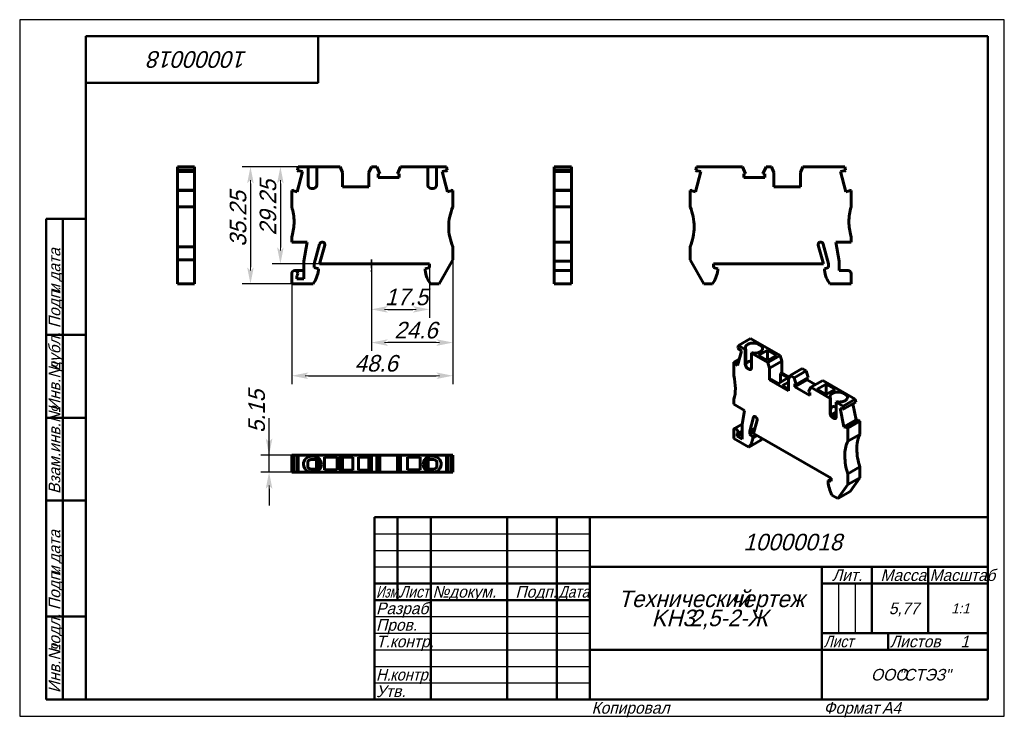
# Model space of a CAD drawing. Header units: millimetres. Extents: x 0 to 297, y 0 to 210.
import ezdxf

# ---------------------------------------------------------------- set-up
doc = ezdxf.new("R2010")
doc.units = ezdxf.units.MM
doc.linetypes.add('CENTER_per1_scale0.085039', pattern=[4.32, 2.7, -0.54, 0.54, -0.54])
doc.styles.add('TextStyle_1', font='T-FLEX Type A.TTF', dxfattribs={"oblique": 15, "height": 5})
doc.styles.add('TextStyle_2', font='T-FLEX Type A.TTF', dxfattribs={"oblique": 15, "height": 3.5})
doc.styles.add('TextStyle_3', font='T-FLEX Type A.TTF', dxfattribs={"width": 0.744064, "oblique": 15, "height": 3.5})
doc.styles.add('TextStyle_4', font='T-FLEX Type A.TTF', dxfattribs={"width": 0.883061, "oblique": 15, "height": 3.5})
doc.styles.add('TextStyle_5', font='T-FLEX Type A.TTF', dxfattribs={"width": 0.94413, "oblique": 15, "height": 3.5})
doc.styles.add('TextStyle_6', font='T-FLEX Type A.TTF', dxfattribs={"width": 0.98844, "oblique": 15, "height": 3.5})
doc.styles.add('TextStyle_7', font='T-FLEX Type A.TTF', dxfattribs={"oblique": 15, "height": 5})
doc.styles.add('TextStyle_8', font='T-FLEX Type A.TTF', dxfattribs={"oblique": 15, "height": 3})
doc.styles.add('TextStyle_9', font='T-FLEX Type A.TTF', dxfattribs={"oblique": 15, "height": 3.5})
doc.dimstyles.new('DIM_ST_1', dxfattribs={"dimtxt": 5, "dimasz": 5, "dimexe": 2.5, "dimexo": 0, "dimtad": 1, "dimrnd": 0.01, "dimdsep": 46, "dimtxsty": 'TextStyle_1', "dimblk": 'Arrow_3_C7_Status', "dimcen": 0.09, "dimclrd": 7, "dimclre": 7, "dimclrt": 7, "dimazin": 0, "dimtfac": 1, "dimtdec": 0, "dimtmove": 0, "dimatfit": 0, "dimldrblk": 'NONE', "dimfxl": 1, "dimtvp": 1, "dimtolj": 1, "dimarcsym": 0})
doc.dimstyles.new('DIM_ST_2', dxfattribs={"dimtxt": 5, "dimasz": 5, "dimexe": 2.5, "dimexo": 0, "dimtad": 1, "dimrnd": 0.01, "dimdsep": 46, "dimtxsty": 'TextStyle_1', "dimblk": 'Arrow_3_C7_Status', "dimcen": 0.09, "dimclrd": 7, "dimclre": 7, "dimclrt": 7, "dimazin": 0, "dimtfac": 1, "dimtdec": 0, "dimtmove": 0, "dimatfit": 0, "dimldrblk": 'NONE', "dimfxl": 1, "dimtvp": 1, "dimtolj": 1, "dimarcsym": 0})
doc.dimstyles.new('DIM_ST_3', dxfattribs={"dimtxt": 5, "dimasz": 5, "dimexe": 2.5, "dimexo": 0, "dimtad": 1, "dimrnd": 0.01, "dimdsep": 46, "dimtxsty": 'TextStyle_1', "dimblk": 'Arrow_3_C7_Status', "dimcen": 0.09, "dimclrd": 7, "dimclre": 7, "dimclrt": 7, "dimazin": 0, "dimtfac": 1, "dimtdec": 0, "dimtmove": 0, "dimatfit": 0, "dimldrblk": 'NONE', "dimfxl": 1, "dimtvp": 1, "dimtolj": 1, "dimarcsym": 0})
doc.dimstyles.new('DIM_ST_4', dxfattribs={"dimtxt": 5, "dimasz": 5, "dimexe": 2.5, "dimexo": 0, "dimtad": 1, "dimrnd": 0.01, "dimdsep": 46, "dimtxsty": 'TextStyle_1', "dimblk": 'Arrow_3_C7_Status', "dimcen": 0.09, "dimclrd": 7, "dimclre": 7, "dimclrt": 7, "dimazin": 0, "dimtfac": 1, "dimtdec": 0, "dimtmove": 0, "dimatfit": 0, "dimldrblk": 'NONE', "dimfxl": 1, "dimtvp": 1, "dimtolj": 1, "dimarcsym": 0})

# ---------------------------------------------------------------- blocks, each defined once
blk = doc.blocks.new('Arrow_3_C7_Status')
at = {"color": 7, "linetype": 'Continuous', "lineweight": 0}
blk.add_line((-1, 0), (-0.8, 0), dxfattribs=at)
at = {"color": 7}
blk.add_solid([(-1, -0.2), (0, 0), (-0.8, 0), (-1, 0.2)], dxfattribs=at)
blk = doc.blocks.new('*D5')
at = {"color": 7, "lineweight": -2}
for p, q in [((106.07, 137.74), (106.07, 110.15)), ((130.67, 137.56), (130.67, 110.15)), ((125.67, 112.65), (111.07, 112.65))]:
    blk.add_line(p, q, dxfattribs=at)
at = {"layer": 'Defpoints', "color": 0}
for p in [(106.07, 137.74), (130.67, 137.56), (106.07, 112.65)]:
    blk.add_point(p, dxfattribs=at)
at = {"color": 7, "lineweight": -2, "xscale": 5, "yscale": 5, "zscale": 5, "rotation": 180}
blk.add_blockref('Arrow_3_C7_Status', (106.07, 112.65), dxfattribs=at)
at = {"color": 7, "lineweight": -2, "xscale": 5, "yscale": 5, "zscale": 5}
blk.add_blockref('Arrow_3_C7_Status', (130.67, 112.65), dxfattribs=at)
blk = doc.blocks.new('_None')
blk = doc.blocks.new('*D6')
at = {"color": 7, "lineweight": -2}
for p, q in [((84.03, 165.61), (76.14, 165.61)), ((78.64, 160.61), (78.64, 141.36)), ((90.47, 136.36), (76.14, 136.36))]:
    blk.add_line(p, q, dxfattribs=at)
at = {"layer": 'Defpoints', "color": 0}
for p in [(84.03, 165.61), (78.64, 136.36), (90.47, 136.36)]:
    blk.add_point(p, dxfattribs=at)
at = {"color": 7, "lineweight": -2, "xscale": 5, "yscale": 5, "zscale": 5}
for p, rotation in [((78.64, 165.61), 89.99999999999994), ((78.64, 136.36), 269.9999999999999)]:
    blk.add_blockref('Arrow_3_C7_Status', p, dxfattribs=dict(at, rotation=rotation))
blk = doc.blocks.new('*D7')
at = {"color": 7, "lineweight": -2}
for p, q in [((89.59, 165.61), (67.11, 165.61)), ((69.61, 160.61), (69.61, 135.36)), ((82.07, 130.36), (67.11, 130.36))]:
    blk.add_line(p, q, dxfattribs=at)
at = {"layer": 'Defpoints', "color": 0}
for p in [(89.59, 165.61), (69.61, 130.36), (82.07, 130.36)]:
    blk.add_point(p, dxfattribs=at)
at = {"color": 7, "lineweight": -2, "xscale": 5, "yscale": 5, "zscale": 5}
for p, rotation in [((69.61, 165.61), 89.99999999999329), ((69.61, 130.36), 269.9999999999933)]:
    blk.add_blockref('Arrow_3_C7_Status', p, dxfattribs=dict(at, rotation=rotation))
blk = doc.blocks.new('*D8')
at = {"color": 7, "lineweight": -2}
for p, q in [((75.22, 78.7), (75.22, 89.84)), ((75.22, 83.7), (75.22, 88.7)), ((84.03, 78.7), (72.72, 78.7)), ((75.22, 73.55), (75.22, 78.7)), ((84.03, 73.55), (72.72, 73.55)), ((75.22, 68.55), (75.22, 63.55))]:
    blk.add_line(p, q, dxfattribs=at)
at = {"layer": 'Defpoints', "color": 0}
for p in [(75.22, 78.7), (84.03, 78.7), (84.03, 73.55)]:
    blk.add_point(p, dxfattribs=at)
at = {"color": 7, "lineweight": -2, "xscale": 5, "yscale": 5, "zscale": 5}
for p, rotation in [((75.22, 78.7), 270), ((75.22, 73.55), 90)]:
    blk.add_blockref('Arrow_3_C7_Status', p, dxfattribs=dict(at, rotation=rotation))
blk = doc.blocks.new('*D9')
at = {"color": 7, "lineweight": -2}
for p, q in [((123.57, 136.36), (123.57, 120.15)), ((106.07, 133.42), (106.07, 120.15)), ((111.07, 122.65), (118.57, 122.65))]:
    blk.add_line(p, q, dxfattribs=at)
at = {"layer": 'Defpoints', "color": 0}
for p in [(123.57, 136.36), (106.07, 133.42), (123.57, 122.65)]:
    blk.add_point(p, dxfattribs=at)
at = {"color": 7, "lineweight": -2, "xscale": 5, "yscale": 5, "zscale": 5, "rotation": 180}
blk.add_blockref('Arrow_3_C7_Status', (106.07, 122.65), dxfattribs=at)
at = {"color": 7, "lineweight": -2, "xscale": 5, "yscale": 5, "zscale": 5}
blk.add_blockref('Arrow_3_C7_Status', (123.57, 122.65), dxfattribs=at)
blk = doc.blocks.new('*D10')
at = {"color": 7, "lineweight": -2}
for p, q in [((130.67, 137.56), (130.67, 100.15)), ((82.07, 130.36), (82.07, 100.15)), ((87.07, 102.65), (125.67, 102.65))]:
    blk.add_line(p, q, dxfattribs=at)
at = {"layer": 'Defpoints', "color": 0}
for p in [(130.67, 137.56), (82.07, 130.36), (130.67, 102.65)]:
    blk.add_point(p, dxfattribs=at)
at = {"color": 7, "lineweight": -2, "xscale": 5, "yscale": 5, "zscale": 5}
for p, rotation in [((82.07, 102.65), 180), ((130.67, 102.65), 360)]:
    blk.add_blockref('Arrow_3_C7_Status', p, dxfattribs=dict(at, rotation=rotation))
blk = doc.blocks.new('_FR1Страница_1')
at = {"color": 7, "linetype": 'Continuous', "lineweight": 25}
for p, q in [((0, 210), (0, 0)), ((297, 210), (0, 210)), ((297, 0), (297, 210)), ((107, 55), (172, 55)), ((107, 50), (172, 50)), ((107, 45), (172, 45)), ((247, 40), (247, 25)), ((252, 40), (252, 25)), ((107, 30), (172, 30)), ((107, 25), (172, 25)), ((107, 20), (172, 20)), ((242, 20), (292, 20)), ((262, 20), (262, 20)), ((107, 15), (172, 15)), ((107, 10), (172, 10)), ((0, 0), (297, 0))]:
    blk.add_line(p, q, dxfattribs=at)
at = {"color": 7, "linetype": 'Continuous', "lineweight": 50}
for p, q in [((20, 5), (20, 205)), ((20, 205), (292, 205)), ((90, 191), (90, 205)), ((292, 205), (292, 5)), ((20, 191), (90, 191)), ((8, 5), (8, 150)), ((8, 150), (20, 150)), ((13, 150), (13, 5)), ((8, 115), (20, 115)), ((8, 90), (20, 90)), ((20, 65), (8, 65)), ((107, 5), (107, 60)), ((107, 60), (292, 60)), ((114, 60), (114, 35)), ((124, 60), (124, 5)), ((147, 60), (147, 5)), ((162, 60), (162, 5)), ((172, 60), (172, 5)), ((172, 45), (292, 45)), ((242, 45), (242, 5)), ((257, 45), (257, 25)), ((274, 45), (274, 25)), ((107, 40), (172, 40)), ((242, 40), (292, 40)), ((107, 35), (172, 35)), ((8, 30), (20, 30)), ((242, 25), (292, 25)), ((262, 25), (262, 20)), ((172, 20), (292, 20)), ((20, 5), (8, 5)), ((292, 5), (20, 5))]:
    blk.add_line(p, q, dxfattribs=at)
at = {"color": 7, "oblique": 15}
for s, height, rotation, style, p in [('10000018', 5, 180, 'TextStyle_7', (68.7, 200.5)), ('дата', 3.5, 90, 'TextStyle_2', (12.25, 131.01)), ('Подп.', 3.5, 90, 'TextStyle_2', (12.25, 117)), ('и', 3.5, 90, 'TextStyle_2', (12.25, 127.51)), ('дубл.', 3.5, 90, 'TextStyle_2', (12.25, 104.01)), ('Инв.№', 3.5, 90, 'TextStyle_2', (12.25, 92)), ('Взам.инв.№', 3.5, 90, 'TextStyle_2', (12.25, 67)), ('дата', 3.5, 90, 'TextStyle_2', (12.25, 46.01)), ('Подп.', 3.5, 90, 'TextStyle_2', (12.25, 32)), ('и', 3.5, 90, 'TextStyle_2', (12.25, 42.51)), ('подл.', 3.5, 90, 'TextStyle_2', (12.25, 19.01)), ('Инв.№', 3.5, 90, 'TextStyle_2', (12.25, 7))]:
    blk.add_text(s, height=height, rotation=rotation, dxfattribs=dict(at, style=style)).set_placement(p)
for s, height, style, p in [('10000018', 5, 'TextStyle_7', (218.3, 50)), ('Лит.', 3.5, 'TextStyle_2', (245.03, 40.76)), ('Масса', 3.5, 'TextStyle_2', (259.65, 40.76)), ('№', 3.5, 'TextStyle_2', (124.5, 35.75)), ('Подп.', 3.5, 'TextStyle_2', (149.53, 35.75)), ('докум.', 3.5, 'TextStyle_2', (129.5, 35.75)), ('Технический', 5, 'TextStyle_7', (180.55, 32.88)), ('чертеж', 5, 'TextStyle_7', (214.51, 32.88)), ('Разраб.', 3.5, 'TextStyle_2', (107.5, 30.75)), ('5,77', 3.5, 'TextStyle_2', (262.16, 30.75)), ('1:1', 3, 'TextStyle_8', (280.99, 31)), ('KH3', 5, 'TextStyle_7', (190.61, 27.12)), ('2,5-2-Ж', 5, 'TextStyle_7', (202.04, 27.12)), ('Пров.', 3.5, 'TextStyle_2', (107.5, 25.75)), ('Т.контр.', 3.5, 'TextStyle_2', (107.5, 20.75)), ('Листов', 3.5, 'TextStyle_2', (262.5, 20.75)), ('1', 3.5, 'TextStyle_9', (283.78, 20.75)), ('ООО', 3.5, 'TextStyle_2', (256.78, 10.75)), ('"СТЭЗ"', 3.5, 'TextStyle_2', (265.03, 10.75)), ('Утв.', 3.5, 'TextStyle_2', (107.5, 5.75)), ('Копировал', 3.5, 'TextStyle_2', (172.5, 0.75)), ('Формат', 3.5, 'TextStyle_2', (242.5, 0.75)), ('A4', 3.5, 'TextStyle_2', (260.12, 0.75))]:
    blk.add_text(s, height=height, dxfattribs=dict(at, style=style)).set_placement(p)
for s, style, width, p in [('Масштаб', 'TextStyle_6', 0.98844, (274.5, 40.76)), ('Изм.', 'TextStyle_3', 0.744064, (107.5, 35.75)), ('Лист', 'TextStyle_4', 0.883061, (114.5, 35.75)), ('Дата', 'TextStyle_4', 0.883061, (162.5, 35.75)), ('Лист', 'TextStyle_4', 0.883061, (242.5, 20.75)), ('Н.', 'TextStyle_5', 0.94413, (107.5, 10.75)), ('контр.', 'TextStyle_5', 0.94413, (111.75, 10.75))]:
    blk.add_text(s, height=3.5, dxfattribs=dict(at, style=style, width=width)).set_placement(p)
blk = doc.blocks.new('Страница_1')
at = {"color": 7, "linetype": 'Continuous', "lineweight": 60}
for p, q in [((52.779, 165.607), (47.629, 165.607)), ((47.629, 165.607), (47.629, 164.645)), ((52.779, 164.645), (47.629, 164.645)), ((47.629, 164.212), (47.629, 164.645)), ((52.779, 164.212), (47.629, 164.212)), ((47.629, 164.198), (47.629, 164.21)), ((47.629, 164.198), (52.779, 164.198)), ((47.629, 158.63), (47.629, 164.198)), ((52.779, 164.645), (52.779, 165.607)), ((52.779, 164.212), (52.779, 164.645)), ((52.779, 164.198), (52.779, 164.21)), ((52.779, 158.63), (52.779, 164.198)), ((83.667, 158.089), (85.304, 164.198)), ((84.026, 165.607), (83.768, 164.645)), ((84.2, 164.212), (83.768, 164.645)), ((86.99, 165.607), (84.026, 165.607)), ((84.2, 164.212), (84.271, 164.475)), ((84.271, 164.475), (85.304, 164.198)), ((86.99, 160.107), (86.99, 165.607)), ((86.992, 165.607), (87.99, 165.607)), ((87.99, 165.607), (88.59, 165.607)), ((89.588, 165.607), (88.59, 165.607)), ((89.59, 165.607), (89.59, 160.107)), ((96.647, 165.607), (89.59, 165.607)), ((97.365, 163.907), (96.647, 165.607)), ((97.365, 163.907), (97.365, 159.607)), ((106.084, 165.607), (105.365, 163.907)), ((105.365, 163.907), (105.365, 159.607)), ((107.756, 165.607), (106.084, 165.607)), ((107.756, 165.607), (108.681, 163.502)), ((108.153, 163.502), (108.681, 163.502)), ((108.153, 162.432), (108.153, 163.502)), ((113.95, 163.502), (114.875, 165.607)), ((113.95, 163.502), (114.478, 163.502)), ((114.478, 163.502), (114.478, 162.432)), ((114.875, 165.607), (123.14, 165.607)), ((123.14, 165.607), (123.14, 160.107)), ((123.142, 165.607), (124.14, 165.607)), ((124.74, 165.607), (124.14, 165.607)), ((125.738, 165.607), (124.74, 165.607)), ((125.74, 165.607), (128.705, 165.607)), ((125.74, 160.107), (125.74, 165.607)), ((127.426, 164.198), (128.46, 164.475)), ((129.063, 158.089), (127.426, 164.198)), ((128.46, 164.475), (128.53, 164.212)), ((128.53, 164.212), (128.963, 164.645)), ((128.705, 165.607), (128.963, 164.645)), ((161.258, 165.607), (161.258, 164.645)), ((161.258, 165.607), (166.408, 165.607)), ((161.258, 164.645), (166.408, 164.645)), ((161.258, 164.645), (161.258, 164.212)), ((161.258, 164.212), (166.408, 164.212)), ((161.258, 164.21), (161.258, 164.198)), ((161.258, 164.198), (161.258, 158.63)), ((166.408, 164.198), (161.258, 164.198)), ((166.408, 165.607), (166.408, 164.645)), ((166.408, 164.212), (166.408, 164.645)), ((166.408, 164.21), (166.408, 164.198)), ((166.408, 158.63), (166.408, 164.198)), ((203.818, 158.089), (205.455, 164.198)), ((203.918, 164.645), (204.176, 165.607)), ((204.351, 164.212), (203.918, 164.645)), ((204.176, 165.607), (218.006, 165.607)), ((204.422, 164.475), (204.351, 164.212)), ((205.455, 164.198), (204.422, 164.475)), ((218.006, 165.607), (218.932, 163.502)), ((218.932, 163.502), (218.404, 163.502)), ((218.404, 163.502), (218.404, 162.432)), ((224.201, 163.502), (225.126, 165.607)), ((224.729, 163.502), (224.201, 163.502)), ((224.729, 162.432), (224.729, 163.502)), ((225.126, 165.607), (226.798, 165.607)), ((226.798, 165.607), (227.516, 163.907)), ((227.516, 163.907), (227.516, 159.607)), ((235.516, 163.907), (236.235, 165.607)), ((235.516, 159.607), (235.516, 163.907)), ((236.235, 165.607), (248.856, 165.607)), ((248.611, 164.475), (247.577, 164.198)), ((247.577, 164.198), (249.214, 158.089)), ((248.681, 164.212), (248.611, 164.475)), ((249.114, 164.645), (248.681, 164.212)), ((248.856, 165.607), (249.114, 164.645)), ((114.478, 162.432), (108.153, 162.432)), ((218.404, 162.432), (224.729, 162.432)), ((47.629, 158.628), (47.629, 158.457)), ((52.779, 158.628), (47.629, 158.628)), ((47.629, 158.457), (47.629, 153.557)), ((52.779, 158.457), (47.629, 158.457)), ((52.779, 158.457), (52.779, 158.628)), ((52.779, 153.557), (52.779, 158.457)), ((82.704, 158.628), (82.065, 158.457)), ((82.065, 153.557), (82.065, 158.457)), ((82.634, 158.365), (82.704, 158.628)), ((83.667, 158.089), (82.634, 158.365)), ((88.59, 159.107), (87.99, 159.107)), ((105.365, 159.607), (97.365, 159.607)), ((124.14, 159.107), (124.74, 159.107)), ((130.097, 158.365), (129.063, 158.089)), ((130.027, 158.628), (130.097, 158.365)), ((130.027, 158.628), (130.665, 158.457)), ((130.665, 158.457), (130.665, 153.557)), ((161.258, 158.628), (166.408, 158.628)), ((161.258, 158.628), (161.258, 158.457)), ((161.258, 158.457), (161.258, 153.557)), ((161.258, 158.457), (166.408, 158.457)), ((166.408, 158.628), (166.408, 158.457)), ((166.408, 153.557), (166.408, 158.457)), ((202.216, 158.457), (202.855, 158.628)), ((202.216, 153.557), (202.216, 158.457)), ((202.855, 158.628), (202.785, 158.365)), ((202.785, 158.365), (203.818, 158.089)), ((227.516, 159.607), (235.516, 159.607)), ((249.214, 158.089), (250.248, 158.365)), ((250.177, 158.628), (250.816, 158.457)), ((250.248, 158.365), (250.177, 158.628)), ((250.816, 158.457), (250.816, 153.557)), ((47.629, 153.557), (52.779, 153.557)), ((47.629, 153.557), (47.629, 147.557)), ((52.779, 153.557), (52.779, 147.557)), ((161.258, 153.557), (166.408, 153.557)), ((161.258, 149.057), (161.258, 153.557)), ((166.408, 149.057), (166.408, 153.557)), ((161.258, 144.824), (161.258, 149.057)), ((166.408, 144.824), (166.408, 149.057)), ((47.629, 147.557), (47.629, 141.557)), ((52.779, 147.557), (52.779, 141.557)), ((82.065, 142.957), (82.065, 144.26)), ((86.677, 142.957), (82.065, 142.957)), ((85.665, 137.219), (86.677, 142.957)), ((161.258, 144.824), (161.258, 144.26)), ((161.258, 144.26), (161.258, 142.957)), ((161.258, 142.957), (166.408, 142.957)), ((161.258, 142.957), (161.258, 137.219)), ((166.408, 144.824), (166.408, 144.26)), ((166.408, 142.957), (166.408, 144.26)), ((166.408, 137.219), (166.408, 142.957)), ((246.204, 142.957), (247.216, 137.219)), ((250.816, 142.957), (246.204, 142.957)), ((250.816, 144.26), (250.816, 142.957)), ((47.629, 141.557), (47.629, 137.557)), ((47.629, 141.557), (52.779, 141.557)), ((52.779, 137.557), (52.779, 141.557)), ((88.865, 136.357), (90.475, 142.364)), ((90.465, 136.357), (91.994, 142.061)), ((130.665, 141.557), (130.665, 137.557)), ((202.216, 137.557), (202.216, 141.557)), ((240.888, 142.061), (242.416, 136.357)), ((244.016, 136.357), (242.407, 142.364)), ((47.629, 137.557), (47.629, 130.357)), ((52.779, 137.557), (47.629, 137.557)), ((52.779, 130.357), (52.779, 137.557)), ((85.665, 131.857), (85.665, 137.219)), ((130.665, 137.557), (126.522, 130.357)), ((161.258, 137.219), (166.408, 137.219)), ((161.258, 137.219), (161.258, 134.357)), ((166.408, 134.359), (166.408, 137.219)), ((206.36, 130.357), (202.216, 137.557)), ((247.216, 137.219), (247.216, 134.357)), ((82.966, 134.357), (85.665, 134.357)), ((88.865, 136.357), (88.865, 135.257)), ((88.865, 135.257), (90.165, 134.909)), ((90.165, 134.909), (90.165, 134.457)), ((123.565, 136.357), (90.465, 136.357)), ((122.265, 134.909), (123.565, 135.257)), ((122.265, 134.457), (122.265, 134.909)), ((123.565, 135.257), (123.565, 136.357)), ((161.258, 134.357), (162.258, 134.357)), ((161.258, 134.357), (161.258, 133.457)), ((166.408, 134.357), (162.259, 134.357)), ((166.408, 134.357), (166.408, 133.457)), ((209.316, 136.357), (209.316, 135.257)), ((242.416, 136.357), (209.316, 136.357)), ((209.316, 135.257), (210.616, 134.909)), ((210.616, 134.909), (210.616, 134.457)), ((242.716, 134.909), (244.016, 135.257)), ((242.716, 134.457), (242.716, 134.909)), ((244.016, 135.257), (244.016, 136.357)), ((247.216, 134.357), (249.916, 134.357)), ((82.065, 130.357), (82.065, 133.457)), ((83.565, 132.787), (83.565, 131.857)), ((83.565, 131.857), (85.665, 131.857)), ((161.258, 133.457), (161.258, 130.357)), ((166.408, 130.357), (166.408, 133.457)), ((250.816, 133.457), (250.816, 130.357)), ((52.779, 130.357), (47.629, 130.357)), ((88.507, 130.357), (82.065, 130.357)), ((126.522, 130.357), (123.924, 130.357)), ((161.258, 130.357), (166.408, 130.357)), ((208.957, 130.357), (206.36, 130.357)), ((250.816, 130.357), (244.375, 130.357)), ((220.425, 113.851), (216.783, 111.749)), ((229.349, 108.699), (220.425, 113.851)), ((216.53, 105.756), (217.687, 110.076)), ((216.783, 111.749), (216.601, 111.068)), ((216.907, 110.538), (216.601, 111.068)), ((218.88, 110.538), (216.783, 111.749)), ((216.907, 110.538), (216.957, 110.724)), ((217.064, 110.629), (216.907, 110.538)), ((216.957, 110.724), (217.687, 110.076)), ((218.88, 110.538), (219.034, 110.627)), ((218.88, 106.048), (218.88, 110.538)), ((219.034, 106.137), (219.034, 110.627)), ((225.58, 110.344), (222.892, 108.793)), ((222.981, 112.09), (223.405, 111.845)), ((225.58, 110.344), (225.58, 107.242)), ((228.267, 108.793), (225.58, 110.344)), ((217.04, 107.659), (215.397, 106.711)), ((215.799, 106.404), (216.869, 107.022)), ((216.919, 107.208), (215.849, 106.59)), ((220.718, 109.477), (220.872, 109.566)), ((220.718, 109.477), (220.718, 104.986)), ((225.708, 106.596), (220.718, 109.477)), ((222.892, 108.793), (225.58, 107.242)), ((225.58, 107.242), (228.267, 108.793)), ((229.349, 108.699), (225.708, 106.596)), ((226.216, 104.915), (229.857, 107.017)), ((229.857, 107.017), (229.349, 108.699)), ((229.857, 103.506), (229.857, 107.017)), ((215.849, 106.59), (215.397, 106.711)), ((215.397, 102.71), (215.397, 106.711)), ((215.799, 106.404), (215.849, 106.59)), ((216.53, 105.756), (215.799, 106.404)), ((220.011, 104.578), (219.587, 104.823)), ((226.216, 104.915), (225.708, 106.596)), ((226.216, 104.915), (226.216, 101.404)), ((236.022, 104.846), (232.381, 102.743)), ((237.205, 104.163), (233.563, 102.061)), ((237.205, 104.163), (236.022, 104.846)), ((237.859, 102.067), (237.205, 104.163)), ((226.216, 101.404), (226.622, 101.638)), ((231.873, 98.138), (226.216, 101.404)), ((226.622, 101.638), (228.85, 100.352)), ((228.85, 100.352), (231.678, 101.985)), ((229.451, 103.271), (229.857, 103.506)), ((231.678, 101.985), (229.451, 103.271)), ((229.451, 103.271), (229.451, 100.699)), ((232.127, 102.196), (229.857, 103.506)), ((232.381, 102.743), (231.873, 101.649)), ((231.873, 101.649), (231.873, 98.138)), ((233.563, 102.061), (232.381, 102.743)), ((233.563, 102.061), (234.217, 99.964)), ((233.844, 99.306), (237.485, 101.409)), ((237.859, 102.067), (234.217, 99.964)), ((237.485, 101.409), (237.485, 101.851)), ((239.994, 99.961), (237.485, 101.409)), ((242.239, 101.257), (238.597, 99.154)), ((252.018, 95.611), (242.239, 101.257)), ((231.873, 100.71), (230.052, 99.658)), ((230.052, 99.658), (231.873, 98.607)), ((233.844, 100.18), (234.217, 99.964)), ((233.844, 99.306), (233.844, 100.18)), ((238.316, 96.724), (233.844, 99.306)), ((237.943, 97.813), (238.597, 99.154)), ((238.597, 99.154), (244.442, 95.78)), ((243.257, 100.138), (240.57, 98.587)), ((240.57, 98.587), (243.257, 97.035)), ((243.257, 100.138), (243.257, 97.036)), ((245.944, 98.587), (243.257, 100.138)), ((243.257, 97.035), (245.944, 98.587)), ((215.397, 94.055), (215.397, 95.119)), ((237.943, 97.813), (238.316, 97.598)), ((238.316, 97.598), (238.316, 96.724)), ((244.442, 95.78), (244.596, 95.869)), ((244.442, 95.78), (244.442, 91.289)), ((244.596, 95.869), (244.596, 91.378)), ((252.018, 95.611), (248.376, 93.508)), ((248.967, 97.086), (248.543, 97.331)), ((252.2, 94.719), (252.018, 95.611)), ((218.658, 92.172), (215.397, 94.055)), ((217.943, 87.9), (218.658, 92.172)), ((246.28, 94.719), (246.434, 94.808)), ((246.28, 94.719), (248.376, 93.508)), ((246.28, 90.228), (246.28, 94.719)), ((247.472, 92.88), (248.203, 92.684)), ((248.63, 87.223), (247.472, 92.88)), ((248.203, 92.684), (248.253, 92.44)), ((248.253, 92.44), (248.559, 92.617)), ((248.376, 93.508), (248.559, 92.617)), ((252.2, 94.719), (248.559, 92.617)), ((252.271, 89.325), (251.277, 94.186)), ((220.205, 85.89), (221.344, 90.138)), ((221.337, 85.237), (222.418, 89.27)), ((244.67, 90.812), (246.28, 91.742)), ((244.697, 90.715), (244.724, 90.693)), ((246.28, 90.89), (245.019, 90.162)), ((245.149, 90.065), (245.573, 89.82)), ((246.266, 90.077), (245.716, 89.759)), ((248.63, 87.223), (252.271, 89.325)), ((252.952, 89.373), (249.311, 87.271)), ((252.68, 89.216), (252.271, 89.325)), ((253.404, 88.972), (252.952, 89.373)), ((215.397, 83.767), (215.397, 86.299)), ((217.975, 88.091), (215.584, 86.711)), ((217.943, 83.522), (217.943, 87.9)), ((220.205, 85.89), (221.751, 86.783)), ((249.361, 87.027), (248.63, 87.223)), ((249.311, 87.271), (249.361, 87.027)), ((249.311, 87.271), (249.763, 86.87)), ((253.404, 88.972), (249.763, 86.87)), ((249.763, 86.87), (249.763, 82.869)), ((253.404, 84.972), (253.404, 88.972)), ((219.952, 81.138), (215.397, 83.767)), ((216.458, 84.38), (217.943, 85.237)), ((216.458, 85.138), (216.458, 84.38)), ((216.458, 84.38), (217.943, 83.522)), ((216.484, 85.152), (217.943, 85.994)), ((223.593, 83.24), (219.952, 81.138)), ((220.205, 85.89), (220.205, 84.992)), ((220.205, 84.992), (221.466, 85.72)), ((220.205, 84.992), (221.125, 84.177)), ((221.125, 84.177), (222.149, 84.768)), ((221.125, 83.808), (222.468, 84.584)), ((221.125, 84.177), (221.125, 83.808)), ((244.742, 71.724), (221.337, 85.237)), ((249.763, 82.869), (253.404, 84.972)), ((82.704, 78.7), (82.065, 78.7)), ((82.065, 78.7), (82.065, 73.55)), ((82.704, 78.7), (82.704, 73.55)), ((83.667, 78.7), (82.706, 78.7)), ((83.766, 78.7), (83.667, 78.7)), ((83.667, 73.55), (83.667, 78.7)), ((84.026, 78.7), (83.768, 78.7)), ((83.768, 78.7), (83.768, 73.55)), ((96.647, 78.7), (84.026, 78.7)), ((84.026, 78.7), (84.026, 73.55)), ((87.865, 77.4), (87.99, 77.4)), ((87.99, 78.35), (88.59, 78.35)), ((87.99, 77.4), (88.59, 77.4)), ((88.59, 77.4), (90.14, 77.4)), ((89.515, 77.4), (89.515, 74.5)), ((90.278, 77.656), (90.14, 77.552)), ((90.14, 74.347), (90.14, 77.552)), ((95.765, 78.05), (91.965, 78.05)), ((91.965, 78.05), (91.965, 74.25)), ((95.765, 74.25), (95.765, 78.05)), ((96.647, 78.7), (96.647, 73.55)), ((97.365, 78.7), (96.647, 78.7)), ((97.365, 73.55), (97.365, 78.7)), ((105.365, 78.7), (97.365, 78.7)), ((100.515, 78.125), (97.365, 78.125)), ((100.515, 74.125), (100.515, 78.125)), ((102.215, 78.125), (102.215, 74.125)), ((105.365, 78.125), (102.215, 78.125)), ((105.365, 73.55), (105.365, 78.7)), ((106.084, 78.7), (105.365, 78.7)), ((106.084, 78.7), (106.084, 73.55)), ((107.756, 78.7), (106.084, 78.7)), ((107.756, 78.7), (107.756, 73.55)), ((108.681, 78.7), (107.756, 78.7)), ((108.681, 78.7), (108.681, 73.55)), ((113.948, 78.7), (108.683, 78.7)), ((113.95, 78.7), (113.95, 73.55)), ((114.875, 78.7), (113.95, 78.7)), ((128.705, 78.7), (114.875, 78.7)), ((114.875, 78.7), (114.875, 73.55)), ((120.765, 78.05), (116.965, 78.05)), ((116.965, 78.05), (116.965, 74.25)), ((120.765, 74.25), (120.765, 78.05)), ((122.453, 77.656), (122.59, 77.552)), ((122.59, 74.347), (122.59, 77.552)), ((124.14, 77.4), (122.59, 77.4)), ((123.215, 77.4), (123.215, 74.5)), ((124.74, 78.35), (124.14, 78.35)), ((124.74, 77.4), (124.14, 77.4)), ((124.865, 77.4), (124.74, 77.4)), ((128.705, 78.7), (128.705, 73.55)), ((128.963, 78.7), (128.705, 78.7)), ((128.963, 78.7), (128.963, 73.55)), ((129.063, 78.7), (128.965, 78.7)), ((130.025, 78.7), (129.063, 78.7)), ((129.063, 73.55), (129.063, 78.7)), ((130.027, 78.7), (130.027, 73.55)), ((130.665, 78.7), (130.027, 78.7)), ((130.665, 78.7), (130.665, 73.55)), ((86.865, 75.95), (86.865, 76.4)), ((86.865, 75.5), (86.865, 75.95)), ((87.99, 74.5), (87.865, 74.5)), ((87.99, 74.5), (88.59, 74.5)), ((90.14, 74.5), (88.59, 74.5)), ((90.278, 74.243), (90.14, 74.347)), ((122.453, 74.243), (122.59, 74.347)), ((122.59, 74.5), (124.14, 74.5)), ((124.74, 74.5), (124.14, 74.5)), ((124.74, 74.5), (124.865, 74.5)), ((125.865, 75.95), (125.865, 76.4)), ((125.865, 75.5), (125.865, 75.95)), ((249.763, 73.071), (253.404, 75.174)), ((253.404, 71.908), (253.404, 75.174)), ((82.704, 73.55), (82.065, 73.55)), ((83.667, 73.55), (82.706, 73.55)), ((83.667, 73.55), (83.766, 73.55)), ((84.026, 73.55), (83.768, 73.55)), ((86.99, 73.55), (84.026, 73.55)), ((86.99, 73.55), (86.99, 73.768)), ((86.99, 73.55), (87.99, 73.55)), ((88.59, 73.55), (87.99, 73.55)), ((88.59, 73.55), (89.583, 73.55)), ((89.583, 73.55), (89.59, 73.55)), ((89.59, 73.55), (89.59, 73.768)), ((96.647, 73.55), (89.59, 73.55)), ((91.965, 74.25), (95.765, 74.25)), ((97.365, 73.55), (96.647, 73.55)), ((97.365, 74.125), (100.515, 74.125)), ((105.365, 73.55), (97.365, 73.55)), ((102.215, 74.125), (105.365, 74.125)), ((106.084, 73.55), (105.365, 73.55)), ((107.756, 73.55), (106.084, 73.55)), ((107.756, 73.55), (108.681, 73.55)), ((113.948, 73.55), (108.683, 73.55)), ((113.95, 73.55), (114.875, 73.55)), ((114.875, 73.55), (123.14, 73.55)), ((116.965, 74.25), (120.765, 74.25)), ((123.14, 73.55), (123.14, 73.768)), ((123.148, 73.55), (123.14, 73.55)), ((124.14, 73.55), (123.148, 73.55)), ((124.14, 73.55), (124.74, 73.55)), ((125.74, 73.55), (124.74, 73.55)), ((125.74, 73.55), (125.74, 73.768)), ((125.74, 73.55), (128.705, 73.55)), ((128.705, 73.55), (128.963, 73.55)), ((129.063, 73.55), (128.965, 73.55)), ((130.025, 73.55), (129.063, 73.55)), ((130.027, 73.55), (130.665, 73.55)), ((243.823, 71.072), (244.742, 71.603)), ((244.742, 70.826), (244.742, 71.724)), ((249.763, 73.071), (249.763, 69.805)), ((253.404, 71.908), (249.763, 69.805)), ((250.474, 67.721), (253.404, 71.908)), ((243.823, 71.072), (244.742, 70.826)), ((243.823, 70.703), (243.823, 71.072)), ((249.763, 69.805), (246.833, 65.618)), ((246.833, 65.618), (244.996, 66.679)), ((250.474, 67.721), (246.833, 65.618))]:
    blk.add_line(p, q, dxfattribs=at)
at = {"color": 7, "linetype": 'CENTER_per1_scale0.085039', "lineweight": 25}
blk.add_line((106.065, 137.742), (106.065, 133.422), dxfattribs=at)
blk.add_line((106.065, 137.742), (106.065, 133.422), dxfattribs=at)
at = {"color": 7, "lineweight": 60, "flags": 128}
for points in [[(219.034, 110.627), (218.99, 110.702), (218.953, 110.778), (218.925, 110.856), (218.903, 110.934), (218.89, 111.012), (218.884, 111.091), (218.886, 111.17), (218.896, 111.249), (218.914, 111.328), (218.939, 111.405), (218.972, 111.482), (219.013, 111.558), (219.06, 111.632), (219.116, 111.704), (219.178, 111.774), (219.247, 111.843), (219.323, 111.908), (219.405, 111.972), (219.493, 112.032), (219.587, 112.09)], [(219.587, 112.09), (219.685, 112.143), (219.787, 112.193), (219.895, 112.24), (220.007, 112.283), (220.123, 112.323), (220.243, 112.358), (220.365, 112.39), (220.491, 112.418), (220.619, 112.441), (220.75, 112.461), (220.882, 112.476), (221.015, 112.487), (221.149, 112.493), (221.284, 112.495), (221.418, 112.493), (221.553, 112.487), (221.686, 112.476), (221.818, 112.461), (221.948, 112.441), (222.076, 112.418), (222.202, 112.39), (222.325, 112.358), (222.445, 112.323), (222.561, 112.283), (222.673, 112.24), (222.78, 112.193), (222.883, 112.143), (222.981, 112.09)], [(223.405, 109.885), (223.498, 109.942), (223.584, 110.001), (223.665, 110.063), (223.74, 110.128), (223.809, 110.195), (223.87, 110.264), (223.925, 110.335), (223.973, 110.407), (224.014, 110.481), (224.048, 110.557), (224.074, 110.633), (224.093, 110.71), (224.104, 110.787), (224.108, 110.865), (224.104, 110.943), (224.093, 111.02), (224.074, 111.097), (224.048, 111.173), (224.014, 111.248), (223.973, 111.323), (223.925, 111.395), (223.87, 111.466), (223.809, 111.535), (223.74, 111.602), (223.665, 111.667), (223.584, 111.729), (223.498, 111.788), (223.405, 111.845)], [(219.587, 106.782), (219.685, 106.836), (219.787, 106.886), (219.895, 106.933), (220.007, 106.976), (220.123, 107.015), (220.243, 107.051), (220.365, 107.083), (220.491, 107.11), (220.619, 107.134), (220.718, 107.149)], [(220.872, 109.566), (221.002, 109.541), (221.134, 109.519), (221.268, 109.503), (221.403, 109.49), (221.539, 109.483), (221.676, 109.479), (221.813, 109.481), (221.95, 109.486), (222.085, 109.496), (222.22, 109.511), (222.353, 109.53), (222.484, 109.554), (222.612, 109.581), (222.737, 109.613), (222.859, 109.649), (222.977, 109.689), (223.091, 109.733), (223.201, 109.78), (223.306, 109.831), (223.405, 109.885)], [(218.88, 106.048), (218.882, 105.982), (218.888, 105.915), (218.899, 105.846), (218.914, 105.775), (218.933, 105.704), (218.957, 105.632), (218.984, 105.561), (219.015, 105.49), (219.049, 105.419), (219.087, 105.351), (219.128, 105.284), (219.171, 105.219), (219.217, 105.156), (219.266, 105.097), (219.316, 105.041), (219.368, 104.989), (219.422, 104.941), (219.476, 104.897), (219.531, 104.857), (219.587, 104.823)], [(219.034, 106.284), (219.067, 106.333), (219.122, 106.404), (219.183, 106.473), (219.252, 106.54), (219.326, 106.604), (219.407, 106.667), (219.494, 106.726), (219.587, 106.782)], [(219.034, 106.137), (219.035, 106.081), (219.037, 106.024), (219.042, 105.964), (219.048, 105.903), (219.055, 105.84), (219.065, 105.777), (219.079, 105.7), (219.095, 105.623), (219.114, 105.546), (219.137, 105.469), (219.162, 105.394), (219.19, 105.321), (219.222, 105.25), (219.257, 105.182), (219.295, 105.117), (219.336, 105.056), (219.373, 105.008), (219.412, 104.964), (219.453, 104.923), (219.496, 104.885), (219.541, 104.852), (219.587, 104.823)], [(220.011, 104.578), (220.062, 104.55), (220.113, 104.527), (220.163, 104.509), (220.213, 104.495), (220.262, 104.486), (220.309, 104.482), (220.354, 104.482), (220.398, 104.488), (220.44, 104.498), (220.48, 104.512), (220.517, 104.532), (220.551, 104.556), (220.583, 104.584), (220.611, 104.616), (220.637, 104.653), (220.659, 104.693), (220.678, 104.738), (220.693, 104.785), (220.705, 104.836), (220.713, 104.89)], [(244.596, 95.869), (244.552, 95.944), (244.515, 96.02), (244.486, 96.097), (244.465, 96.176), (244.452, 96.254), (244.446, 96.333), (244.448, 96.412), (244.458, 96.491), (244.476, 96.569), (244.501, 96.647), (244.534, 96.724), (244.574, 96.799), (244.622, 96.873), (244.678, 96.946), (244.74, 97.016), (244.809, 97.084), (244.884, 97.15), (244.966, 97.214), (245.055, 97.274), (245.149, 97.331)], [(245.149, 97.331), (245.247, 97.385), (245.349, 97.435), (245.457, 97.482), (245.569, 97.525), (245.685, 97.564), (245.804, 97.6), (245.927, 97.632), (246.053, 97.66), (246.181, 97.683), (246.312, 97.703), (246.444, 97.718), (246.577, 97.729), (246.711, 97.735), (246.846, 97.737), (246.98, 97.735), (247.114, 97.729), (247.248, 97.718), (247.38, 97.703), (247.51, 97.683), (247.638, 97.66), (247.764, 97.632), (247.887, 97.6), (248.007, 97.564), (248.123, 97.525), (248.235, 97.482), (248.342, 97.435), (248.445, 97.385), (248.543, 97.331)], [(246.434, 94.808), (246.564, 94.782), (246.696, 94.761), (246.83, 94.745), (246.965, 94.732), (247.101, 94.724), (247.238, 94.721), (247.375, 94.722), (247.511, 94.728), (247.647, 94.738), (247.782, 94.753), (247.915, 94.772), (248.045, 94.795), (248.174, 94.823), (248.299, 94.855), (248.421, 94.891), (248.539, 94.931), (248.653, 94.974), (248.763, 95.022), (248.868, 95.073), (248.967, 95.127)], [(248.967, 95.127), (249.06, 95.183), (249.146, 95.243), (249.227, 95.305), (249.302, 95.369), (249.371, 95.436), (249.432, 95.505), (249.487, 95.576), (249.535, 95.649), (249.576, 95.723), (249.61, 95.798), (249.636, 95.875), (249.655, 95.952), (249.666, 96.029), (249.67, 96.107), (249.666, 96.184), (249.655, 96.262), (249.636, 96.339), (249.61, 96.415), (249.576, 96.49), (249.535, 96.564), (249.487, 96.637), (249.432, 96.708), (249.371, 96.777), (249.302, 96.844), (249.227, 96.909), (249.146, 96.971), (249.06, 97.03), (248.967, 97.086)], [(245.149, 93.271), (245.095, 93.237), (245.043, 93.197), (244.992, 93.152), (244.943, 93.101), (244.896, 93.044), (244.851, 92.982), (244.808, 92.914), (244.767, 92.84), (244.728, 92.762), (244.692, 92.678), (244.658, 92.588), (244.626, 92.494), (244.596, 92.391)], [(246.28, 93.023), (246.254, 93.044), (246.172, 93.105), (246.092, 93.159), (246.012, 93.207), (245.933, 93.249), (245.86, 93.282), (245.787, 93.31), (245.716, 93.332), (245.646, 93.348), (245.578, 93.358), (245.511, 93.363), (245.446, 93.361), (245.383, 93.354), (245.321, 93.342), (245.262, 93.324), (245.204, 93.3), (245.149, 93.271)], [(222.052, 90.185), (222.016, 90.217), (221.979, 90.247), (221.942, 90.274), (221.904, 90.298), (221.866, 90.32), (221.829, 90.338), (221.791, 90.354), (221.754, 90.366), (221.718, 90.375), (221.683, 90.381), (221.648, 90.384), (221.614, 90.383), (221.582, 90.379), (221.551, 90.372), (221.522, 90.362), (221.494, 90.348), (221.468, 90.332), (221.444, 90.312), (221.422, 90.29), (221.402, 90.265), (221.384, 90.237), (221.368, 90.206), (221.355, 90.173), (221.344, 90.138)], [(222.434, 89.408), (222.433, 89.457), (222.427, 89.508), (222.419, 89.559), (222.407, 89.612), (222.392, 89.666), (222.373, 89.719), (222.352, 89.772), (222.327, 89.825), (222.3, 89.877), (222.271, 89.928), (222.239, 89.977), (222.205, 90.024), (222.169, 90.068), (222.131, 90.11), (222.092, 90.149), (222.052, 90.185)], [(245.149, 90.065), (245.098, 90.096), (245.047, 90.132), (244.996, 90.172), (244.947, 90.215), (244.898, 90.262), (244.851, 90.312), (244.805, 90.366), (244.761, 90.421), (244.72, 90.48), (244.68, 90.54), (244.643, 90.602), (244.609, 90.666), (244.577, 90.731), (244.548, 90.796), (244.523, 90.862), (244.501, 90.928), (244.482, 90.994), (244.467, 91.059), (244.455, 91.124), (244.447, 91.187)], [(244.599, 91.275), (244.603, 91.209), (244.61, 91.141), (244.619, 91.071), (244.63, 91.001), (244.643, 90.93), (244.658, 90.859), (244.676, 90.787), (244.697, 90.717), (244.72, 90.648), (244.745, 90.58), (244.774, 90.514), (244.805, 90.45), (244.839, 90.389), (244.875, 90.33), (244.915, 90.275), (244.957, 90.224), (245.002, 90.177), (245.049, 90.135), (245.098, 90.097), (245.149, 90.065)], [(244.724, 90.693), (244.788, 90.565), (244.852, 90.438), (244.918, 90.312), (244.974, 90.206)], [(246.28, 90.228), (246.278, 90.165), (246.271, 90.105), (246.261, 90.049), (246.245, 89.996), (246.226, 89.947), (246.203, 89.902), (246.176, 89.861), (246.145, 89.826), (246.111, 89.795), (246.073, 89.77), (246.032, 89.75), (245.989, 89.736), (245.942, 89.727), (245.894, 89.723), (245.844, 89.726), (245.791, 89.733), (245.738, 89.747), (245.684, 89.766), (245.628, 89.79), (245.573, 89.82)], [(246.104, 89.791), (246.096, 89.787), (246.042, 89.766), (245.985, 89.751), (245.927, 89.741), (245.868, 89.738), (245.818, 89.74), (245.768, 89.747), (245.718, 89.759), (245.669, 89.774), (245.62, 89.795), (245.573, 89.82)], [(216.67, 85.564), (216.668, 85.622), (216.662, 85.683), (216.652, 85.745), (216.639, 85.809), (216.622, 85.873), (216.601, 85.937), (216.576, 86.002), (216.548, 86.066), (216.517, 86.129), (216.484, 86.191), (216.447, 86.251), (216.408, 86.31), (216.366, 86.366), (216.322, 86.419), (216.277, 86.469), (216.23, 86.516), (216.182, 86.56), (216.133, 86.599), (216.083, 86.635), (216.034, 86.666), (215.984, 86.693), (215.934, 86.714), (215.885, 86.731), (215.837, 86.744), (215.79, 86.751), (215.745, 86.753), (215.701, 86.75), (215.659, 86.742), (215.62, 86.729), (215.584, 86.711), (215.55, 86.688), (215.519, 86.66), (215.491, 86.628), (215.467, 86.592), (215.446, 86.552), (215.428, 86.508), (215.415, 86.46), (215.405, 86.409), (215.399, 86.355), (215.397, 86.299)], [(216.458, 85.138), (216.49, 85.156), (216.52, 85.176), (216.547, 85.201), (216.573, 85.229), (216.595, 85.261), (216.615, 85.296), (216.631, 85.334), (216.645, 85.375), (216.656, 85.418), (216.664, 85.465), (216.668, 85.513), (216.67, 85.564)], [(219.952, 81.138), (220.052, 81.247), (220.149, 81.362), (220.242, 81.482), (220.331, 81.607), (220.416, 81.737), (220.495, 81.87), (220.571, 82.007), (220.642, 82.148), (220.709, 82.294), (220.773, 82.447), (220.833, 82.605), (220.889, 82.767), (220.94, 82.933), (220.986, 83.103), (221.027, 83.274), (221.064, 83.448), (221.097, 83.627), (221.125, 83.808)], [(223.593, 83.24), (223.694, 83.35), (223.791, 83.465), (223.884, 83.585), (223.973, 83.71), (223.975, 83.714)], [(253.404, 84.972), (253.309, 84.767), (253.219, 84.556), (253.134, 84.34), (253.055, 84.119), (252.981, 83.893), (252.913, 83.666), (252.851, 83.434), (252.794, 83.198), (252.742, 82.957), (252.695, 82.707), (252.654, 82.453), (252.618, 82.195), (252.587, 81.933), (252.562, 81.666), (252.543, 81.401), (252.53, 81.132), (252.521, 80.86), (252.519, 80.584)], [(249.763, 82.869), (249.667, 82.664), (249.577, 82.454), (249.493, 82.238), (249.413, 82.017), (249.339, 81.791), (249.272, 81.564), (249.209, 81.332), (249.152, 81.095), (249.101, 80.855), (249.054, 80.605), (249.012, 80.351), (248.976, 80.093), (248.945, 79.83), (248.921, 79.564), (248.902, 79.298), (248.888, 79.029), (248.88, 78.757), (248.877, 78.482)]]:
    blk.add_lwpolyline(points, dxfattribs=at)
at = {"color": 7, "linetype": 'Continuous', "lineweight": 60}
for centre, radius, start, end in [((87.99, 160.107), 1, 180, 270), ((88.59, 160.107), 1, 270, 353), ((88.59, 160.107), 1, 353, 360), ((124.14, 160.107), 1, 179.99999, 187), ((124.14, 160.107), 1, 187, 270), ((124.74, 160.107), 1, 270, 0), ((67.756, 149.057), 15, 360, 17.4576), ((144.413, 147.557), 15, 156.42182, 180), ((188.468, 147.557), 15, 360, 23.57818), ((265.125, 149.057), 15, 162.5424, 180), ((67.756, 149.057), 15, 343.60896, 0), ((265.125, 149.057), 15, 180, 196.39104), ((144.413, 147.557), 15, 180, 203.57818), ((188.468, 147.557), 15, 336.42182, 0), ((84.065, 144.26), 2, 163.60896, 180), ((91.248, 142.157), 0.8, 73.31672, 165), ((91.318, 142.242), 0.7, 0, 76.79952), ((241.564, 142.242), 0.7, 103.20048, 179.99999), ((241.634, 142.157), 0.8, 15, 106.68328), ((248.816, 144.26), 2, 0, 16.39104), ((91.318, 142.242), 0.7, 345, 0.00001), ((241.564, 142.242), 0.7, 180, 195), ((82.965, 133.457), 0.9, 0.00001, 180), ((80.771, 135.873), 9.5, 324.50968, 351.4318), ((131.659, 135.873), 9.5, 188.5682, 215.49032), ((201.222, 135.873), 9.5, 324.50968, 351.4318), ((252.11, 135.873), 9.5, 188.5682, 215.49032), ((249.916, 133.457), 0.9, 0, 90.00863), ((82.965, 133.457), 0.9, 311.81031, 0), ((220.304, 105.063), 0.567, 238.90989, 294.78451), ((219.861, 104.985), 0.858, 353.64374, 0.10127), ((198.48, 98.613), 17.406, 0.46413, 13.61508), ((204.607, 98.637), 11.279, 344.09744, 0.59255), ((216.9, 95.135), 1.502, 164.0895, 180.60048), ((221.898, 89.404), 0.536, 345.58165, 0.50146), ((245.471, 91.291), 1.03, 180.08434, 185.8001), ((246.555, 91.38), 1.959, 180.05882, 183.10009), ((271.039, 80.838), 18.522, 180.78466, 197.80572), ((87.99, 75.95), 2.4, 90, 180), ((87.865, 76.4), 1, 90, 180.00001), ((88.59, 75.95), 2.4, 360, 90), ((124.14, 75.95), 2.4, 90, 180), ((124.74, 75.95), 2.4, 360, 90), ((124.865, 76.4), 1, 360, 90), ((267.397, 78.735), 18.522, 180.78466, 197.80572), ((87.99, 75.95), 2.4, 180, 245.37568), ((87.865, 75.5), 1, 180, 270), ((88.59, 75.95), 2.4, 294.62432, 360), ((124.14, 75.95), 2.4, 180, 245.37568), ((124.865, 75.5), 1, 270, 0), ((124.74, 75.95), 2.4, 294.62432, 360), ((87.99, 75.95), 2.4, 245.37568, 270), ((88.59, 75.95), 2.4, 270.00001, 294.42869), ((88.578, 75.976), 2.429, 294.43143, 294.62472), ((124.14, 75.95), 2.4, 245.37568, 245.57131), ((124.14, 75.95), 2.4, 245.57131, 270), ((124.74, 75.95), 2.4, 270.00002, 294.6243), ((257.618, 72.541), 13.917, 187.58588, 204.91149)]:
    blk.add_arc(centre, radius, start, end, dxfattribs=at)
blk.add_blockref('_FR1Страница_1', (0, 0))
at = {"color": 7, "style": 'TextStyle_1', "oblique": 15}
for s, p in [('29.25', (77.39, 144.963)), ('35.25', (68.36, 141.55)), ('5.15', (73.97, 85.369))]:
    blk.add_text(s, height=5, rotation=90, dxfattribs=at).set_placement(p)
for s, p in [('17.5', (110.17, 123.9)), ('24.6', (113.008, 113.9)), ('48.6', (101.008, 103.9))]:
    blk.add_text(s, height=5, dxfattribs=at).set_placement(p)
for base, p1, p2, angle, dimstyle, picture, middle in [((69.61, 130.357), (89.59, 165.607), (82.065, 130.357), 270, 'DIM_ST_2', '*D7', (69.61, 147.982)), ((78.64, 136.357), (84.026, 165.607), (90.465, 136.357), 270, 'DIM_ST_1', '*D6', (78.64, 151.75)), ((106.065, 112.65), (130.665, 137.557), (106.065, 137.742), 180, 'DIM_ST_1', '*D5', (118.365, 112.65)), ((75.22, 78.7), (84.026, 73.55), (84.026, 78.7), 90, 'DIM_ST_3', '*D8', (75.22, 89.837))]:
    dim = blk.add_linear_dim(base=base, p1=p1, p2=p2, angle=angle, text=' ', dimstyle=dimstyle)
    dim.commit()
    dim.dimension.update_dxf_attribs({"geometry": picture, "text_midpoint": middle, "dimtype": 160})
for base, p1, p2, dimstyle, picture, middle in [((130.665, 102.65), (82.065, 130.357), (130.665, 137.557), 'DIM_ST_2', '*D10', (106.365, 102.65)), ((123.565, 122.65), (106.065, 133.422), (123.565, 136.357), 'DIM_ST_4', '*D9', (114.815, 122.65))]:
    dim = blk.add_linear_dim(base=base, p1=p1, p2=p2, text=' ', dimstyle=dimstyle)
    dim.commit()
    dim.dimension.update_dxf_attribs({"geometry": picture, "text_midpoint": middle, "dimtype": 160})

msp = doc.modelspace()

# ---------------------------------------------------------------- block references
msp.add_blockref('Страница_1', (0, 0))

doc.saveas('drawing.dxf')
